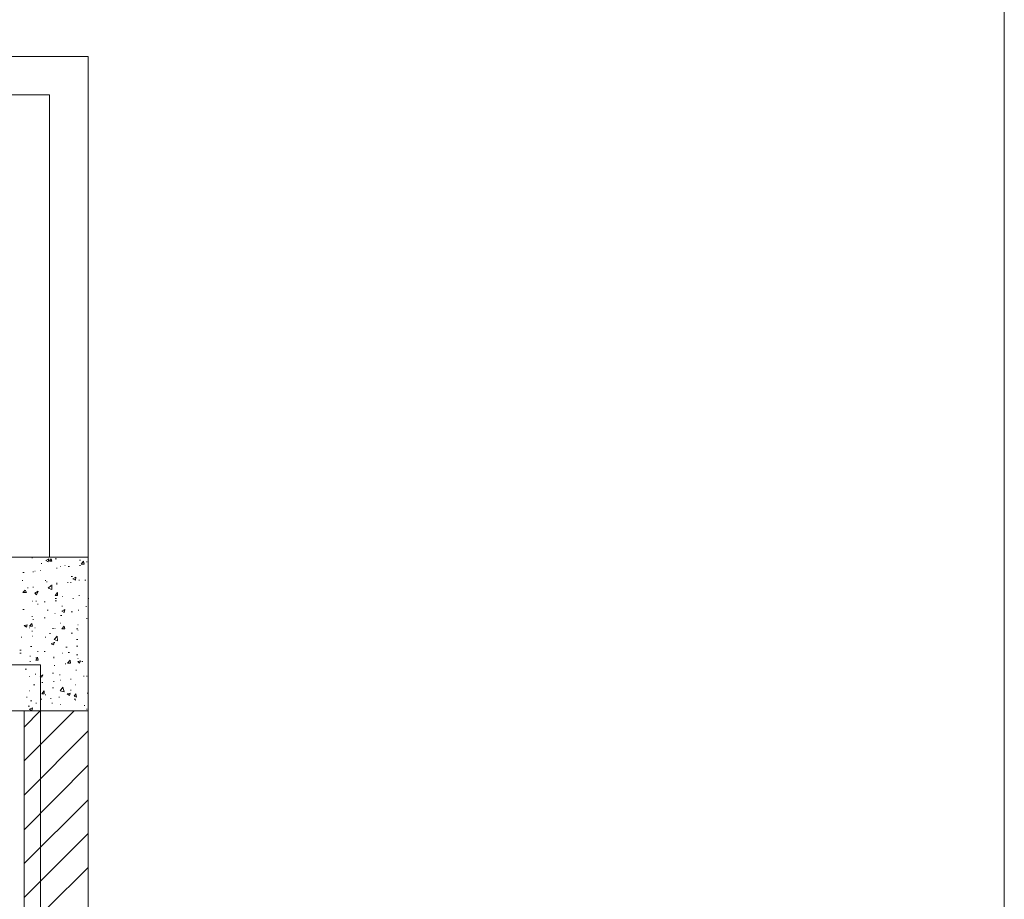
# Model space of a CAD drawing. Header units: millimetres. Extents: x 5 to 204, y 5 to 291.
# Tile 52 of 52: x 177 to 204, y 225 to 250. Entities that reach past the tile are written whole.
import ezdxf

# ---------------------------------------------------------------- set-up
doc = ezdxf.new("R2010")
doc.units = ezdxf.units.MM
doc.header["$MEASUREMENT"] = 0
doc.layers.get('0').update_dxf_attribs({"linetype": 'CONTINUOUS'})

msp = doc.modelspace()

# ---------------------------------------------------------------- linework, layer by layer
at = {"color": 0, "linetype": 'Continuous', "lineweight": 9, "true_color": 0x000001}
msp.add_lwpolyline([(5.361, 5.394), (204.447, 5.394), (204.447, 291.067), (5.361, 291.067)], close=True, dxfattribs=at)
at = {"color": 0, "linetype": 'Continuous', "lineweight": 18, "true_color": 0xb82e00}
for points in [[(178.701, 248.675), (123.866, 248.675), (123.866, 248.675)], [(178.701, 234.611), (178.701, 248.675), (178.701, 248.675)], [(177.608, 247.6), (124.941, 247.6), (124.941, 234.611)], [(177.608, 234.611), (177.608, 247.6), (177.608, 247.6)]]:
    msp.add_lwpolyline(points, dxfattribs=at)
at = {"color": 0, "linetype": 'Continuous', "lineweight": 18, "true_color": 0x000001}
msp.add_lwpolyline([(178.701, 230.292), (175.093, 230.292), (175.093, 234.611), (178.701, 234.611)], close=True, dxfattribs=at)
at = {"color": 0, "linetype": 'Continuous', "lineweight": 9, "true_color": 0x000003}
for points in [[(177.112, 234.594), (177.129, 234.594), (177.129, 234.594)], [(177.377, 234.429), (177.393, 234.429), (177.393, 234.429)], [(177.509, 234.511), (177.592, 234.561), (177.592, 234.561)], [(177.509, 234.511), (177.575, 234.478), (177.575, 234.478)], [(177.575, 234.478), (177.592, 234.561), (177.592, 234.561)], [(177.608, 234.495), (177.658, 234.561), (177.658, 234.561)], [(177.608, 234.495), (177.675, 234.495), (177.675, 234.495)], [(177.675, 234.495), (177.658, 234.561), (177.658, 234.561)], [(177.774, 234.561), (177.807, 234.561), (177.807, 234.561)], [(178.452, 234.528), (178.485, 234.528), (178.485, 234.528)], [(178.502, 234.412), (178.568, 234.495), (178.568, 234.495)], [(178.502, 234.412), (178.585, 234.412), (178.585, 234.412)], [(178.585, 234.412), (178.568, 234.495), (178.568, 234.495)], [(178.651, 234.478), (178.667, 234.478), (178.667, 234.478)], [(176.864, 234.18), (176.897, 234.18), (176.897, 234.18)], [(177.145, 234.197), (177.162, 234.197), (177.162, 234.197)], [(177.195, 234.214), (177.211, 234.214), (177.211, 234.214)], [(177.344, 234.23), (177.36, 234.23), (177.36, 234.23)], [(177.807, 234.296), (177.824, 234.296), (177.824, 234.296)], [(177.906, 234.346), (177.923, 234.346), (177.923, 234.346)], [(178.039, 234.379), (178.055, 234.379), (178.055, 234.379)], [(178.138, 234.346), (178.171, 234.346), (178.171, 234.346)], [(178.452, 234.379), (178.485, 234.379), (178.485, 234.379)], [(178.452, 234.379), (178.485, 234.379), (178.485, 234.379)], [(176.847, 233.949), (176.864, 233.949), (176.864, 233.949)], [(177.493, 233.949), (177.509, 233.949), (177.509, 233.949)], [(177.526, 233.916), (177.542, 233.916), (177.542, 233.916)], [(177.807, 233.883), (177.824, 233.883), (177.824, 233.883)], [(177.807, 233.85), (177.824, 233.85), (177.824, 233.85)], [(178.121, 233.899), (178.138, 233.899), (178.138, 233.899)], [(178.204, 233.899), (178.221, 233.899), (178.221, 233.899)], [(178.221, 234.065), (178.254, 234.065), (178.254, 234.065)], [(178.27, 233.998), (178.353, 234.048), (178.353, 234.048)], [(178.27, 233.998), (178.337, 233.965), (178.337, 233.965)], [(178.337, 233.965), (178.353, 234.048), (178.353, 234.048)], [(178.436, 233.965), (178.452, 233.965), (178.452, 233.965)], [(178.601, 233.965), (178.634, 233.965), (178.634, 233.965)], [(176.864, 233.618), (176.93, 233.684), (176.93, 233.684)], [(176.864, 233.618), (176.963, 233.618), (176.963, 233.618)], [(176.963, 233.618), (176.93, 233.684), (176.93, 233.684)], [(176.996, 233.75), (177.013, 233.75), (177.013, 233.75)], [(177.145, 233.767), (177.162, 233.767), (177.162, 233.767)], [(177.195, 233.601), (177.294, 233.651), (177.294, 233.651)], [(177.195, 233.601), (177.244, 233.552), (177.244, 233.552)], [(177.244, 233.552), (177.294, 233.651), (177.294, 233.651)], [(177.575, 233.734), (177.658, 233.816), (177.658, 233.816)], [(177.575, 233.734), (177.675, 233.701), (177.675, 233.701)], [(177.675, 233.701), (177.675, 233.833), (177.675, 233.833)], [(177.774, 233.535), (177.84, 233.618), (177.84, 233.618)], [(177.84, 233.535), (177.84, 233.618), (177.84, 233.618)], [(177.129, 233.37), (177.145, 233.37), (177.145, 233.37)], [(177.228, 233.37), (177.244, 233.37), (177.244, 233.37)], [(177.46, 233.353), (177.493, 233.353), (177.493, 233.353)], [(177.774, 233.535), (177.84, 233.535), (177.84, 233.535)], [(177.774, 233.452), (177.807, 233.452), (177.807, 233.452)], [(177.774, 233.386), (177.807, 233.386), (177.807, 233.386)], [(177.972, 233.502), (177.989, 233.502), (177.989, 233.502)], [(178.27, 233.452), (178.287, 233.452), (178.287, 233.452)], [(178.436, 233.535), (178.452, 233.535), (178.452, 233.535)], [(178.701, 233.452), (178.701, 233.469), (178.701, 233.469)], [(178.701, 233.452), (178.717, 233.452), (178.717, 233.452)], [(176.864, 233.138), (176.897, 233.138), (176.897, 233.138)], [(177.278, 233.287), (177.294, 233.287), (177.294, 233.287)], [(177.542, 233.121), (177.575, 233.121), (177.575, 233.121)], [(177.757, 233.022), (177.774, 233.022), (177.774, 233.022)], [(177.956, 233.237), (177.972, 233.237), (177.972, 233.237)], [(177.956, 233.088), (178.039, 233.138), (178.039, 233.138)], [(177.956, 233.088), (178.022, 233.055), (178.022, 233.055)], [(178.022, 233.055), (178.039, 233.138), (178.039, 233.138)], [(178.221, 233.072), (178.254, 233.072), (178.254, 233.072)], [(178.419, 233.121), (178.436, 233.121), (178.436, 233.121)], [(178.634, 233.221), (178.651, 233.221), (178.651, 233.221)], [(177.046, 232.675), (177.112, 232.741), (177.112, 232.741)], [(177.112, 232.939), (177.129, 232.939), (177.129, 232.939)], [(177.129, 232.675), (177.112, 232.741), (177.112, 232.741)], [(177.145, 232.857), (177.162, 232.857), (177.162, 232.857)], [(177.46, 232.906), (177.493, 232.906), (177.493, 232.906)], [(177.906, 232.757), (177.923, 232.757), (177.923, 232.757)], [(177.923, 232.973), (177.956, 232.973), (177.956, 232.973)], [(178.651, 232.89), (178.667, 232.89), (178.667, 232.89)], [(176.897, 232.691), (176.98, 232.708), (176.98, 232.708)], [(176.897, 232.691), (176.963, 232.642), (176.963, 232.642)], [(176.963, 232.642), (176.98, 232.708), (176.98, 232.708)], [(177.046, 232.675), (177.129, 232.675), (177.129, 232.675)], [(177.046, 232.625), (177.062, 232.625), (177.062, 232.625)], [(177.112, 232.526), (177.129, 232.526), (177.129, 232.526)], [(177.195, 232.625), (177.211, 232.625), (177.211, 232.625)], [(177.608, 232.46), (177.642, 232.46), (177.642, 232.46)], [(177.691, 232.609), (177.724, 232.609), (177.724, 232.609)], [(177.757, 232.609), (177.774, 232.609), (177.774, 232.609)], [(177.956, 232.592), (178.022, 232.675), (178.022, 232.675)], [(177.956, 232.592), (178.039, 232.592), (178.039, 232.592)], [(178.039, 232.592), (178.022, 232.675), (178.022, 232.675)], [(178.221, 232.476), (178.254, 232.476), (178.254, 232.476)], [(178.37, 232.592), (178.403, 232.592), (178.403, 232.592)], [(178.403, 232.708), (178.419, 232.708), (178.419, 232.708)], [(178.403, 232.559), (178.419, 232.559), (178.419, 232.559)], [(176.814, 232.36), (176.831, 232.36), (176.831, 232.36)], [(177.129, 232.393), (177.145, 232.393), (177.145, 232.393)], [(177.493, 232.36), (177.509, 232.36), (177.509, 232.36)], [(177.658, 232.178), (177.741, 232.211), (177.741, 232.211)], [(177.724, 232.145), (177.741, 232.211), (177.741, 232.211)], [(177.741, 232.294), (177.824, 232.393), (177.824, 232.393)], [(177.741, 232.294), (177.84, 232.261), (177.84, 232.261)], [(177.741, 232.211), (177.757, 232.211), (177.757, 232.211)], [(177.84, 232.261), (177.824, 232.393), (177.824, 232.393)], [(178.37, 232.294), (178.403, 232.294), (178.403, 232.294)], [(176.781, 231.996), (176.814, 231.996), (176.814, 231.996)], [(176.781, 231.914), (176.814, 231.914), (176.814, 231.914)], [(177.079, 232.096), (177.112, 232.096), (177.112, 232.096)], [(177.278, 231.963), (177.294, 231.963), (177.294, 231.963)], [(177.46, 231.963), (177.493, 231.963), (177.493, 231.963)], [(177.658, 232.178), (177.724, 232.145), (177.724, 232.145)], [(177.972, 231.914), (177.989, 231.914), (177.989, 231.914)], [(178.072, 232.079), (178.105, 232.079), (178.105, 232.079)], [(178.138, 231.93), (178.171, 231.93), (178.171, 231.93)], [(178.37, 232.112), (178.403, 232.112), (178.403, 232.112)], [(177.062, 231.831), (177.079, 231.831), (177.079, 231.831)], [(177.062, 231.682), (177.079, 231.682), (177.079, 231.682)], [(177.228, 231.715), (177.278, 231.798), (177.278, 231.798)], [(177.228, 231.781), (177.244, 231.781), (177.244, 231.781)], [(177.228, 231.715), (177.294, 231.715), (177.294, 231.715)], [(177.294, 231.715), (177.278, 231.798), (177.278, 231.798)], [(177.724, 231.798), (177.741, 231.798), (177.741, 231.798)], [(177.724, 231.781), (177.741, 231.781), (177.741, 231.781)], [(178.121, 231.632), (178.188, 231.715), (178.188, 231.715)], [(178.121, 231.632), (178.204, 231.632), (178.204, 231.632)], [(178.204, 231.632), (178.188, 231.715), (178.188, 231.715)], [(178.37, 231.864), (178.403, 231.864), (178.403, 231.864)], [(178.403, 231.765), (178.419, 231.765), (178.419, 231.765)], [(178.403, 231.682), (178.485, 231.698), (178.485, 231.698)], [(178.403, 231.682), (178.452, 231.632), (178.452, 231.632)], [(178.452, 231.632), (178.485, 231.698), (178.485, 231.698)], [(178.519, 231.682), (178.552, 231.682), (178.552, 231.682)], [(176.93, 231.467), (176.963, 231.467), (176.963, 231.467)], [(177.741, 231.566), (177.757, 231.566), (177.757, 231.566)], [(178.055, 231.616), (178.072, 231.616), (178.072, 231.616)], [(178.353, 231.434), (178.37, 231.434), (178.37, 231.434)], [(177.046, 231.252), (177.062, 231.252), (177.062, 231.252)], [(177.211, 231.318), (177.228, 231.318), (177.228, 231.318)], [(177.344, 231.268), (177.426, 231.301), (177.426, 231.301)], [(177.344, 231.268), (177.393, 231.235), (177.393, 231.235)], [(177.393, 231.235), (177.426, 231.301), (177.426, 231.301)], [(177.393, 231.086), (177.426, 231.086), (177.426, 231.086)], [(177.691, 231.351), (177.724, 231.351), (177.724, 231.351)], [(177.724, 231.119), (177.741, 231.119), (177.741, 231.119)], [(177.89, 231.301), (177.906, 231.301), (177.906, 231.301)], [(177.906, 231.152), (177.923, 231.152), (177.923, 231.152)], [(178.204, 231.186), (178.221, 231.186), (178.221, 231.186)], [(178.568, 231.268), (178.585, 231.268), (178.585, 231.268)], [(178.651, 231.268), (178.667, 231.268), (178.667, 231.268)], [(177.046, 230.855), (177.062, 230.855), (177.062, 230.855)], [(177.162, 231.02), (177.195, 231.02), (177.195, 231.02)], [(177.393, 230.772), (177.46, 230.855), (177.46, 230.855)], [(177.46, 230.772), (177.46, 230.855), (177.46, 230.855)], [(177.691, 230.937), (177.724, 230.937), (177.724, 230.937)], [(177.906, 230.855), (177.989, 230.954), (177.989, 230.954)], [(177.906, 230.855), (178.022, 230.822), (178.022, 230.822)], [(178.022, 230.822), (177.989, 230.954), (177.989, 230.954)], [(178.204, 230.871), (178.221, 230.871), (178.221, 230.871)], [(178.337, 231.02), (178.353, 231.02), (178.353, 231.02)], [(176.963, 230.673), (176.98, 230.673), (176.98, 230.673)], [(177.079, 230.573), (177.112, 230.573), (177.112, 230.573)], [(177.377, 230.623), (177.393, 230.623), (177.393, 230.623)], [(177.393, 230.772), (177.46, 230.772), (177.46, 230.772)], [(177.493, 230.739), (177.509, 230.739), (177.509, 230.739)], [(177.642, 230.64), (177.658, 230.64), (177.658, 230.64)], [(177.873, 230.673), (177.89, 230.673), (177.89, 230.673)], [(178.105, 230.772), (178.188, 230.788), (178.188, 230.788)], [(178.105, 230.772), (178.171, 230.722), (178.171, 230.722)], [(178.171, 230.722), (178.188, 230.788), (178.188, 230.788)], [(178.303, 230.706), (178.353, 230.772), (178.353, 230.772)], [(178.303, 230.706), (178.37, 230.673), (178.37, 230.673)], [(178.303, 230.623), (178.337, 230.623), (178.337, 230.623)], [(178.337, 230.59), (178.353, 230.59), (178.353, 230.59)], [(178.37, 230.673), (178.353, 230.772), (178.353, 230.772)], [(178.667, 230.788), (178.701, 230.788), (178.701, 230.788)], [(177.013, 230.424), (177.046, 230.424), (177.046, 230.424)], [(177.046, 230.342), (177.129, 230.375), (177.129, 230.375)], [(177.046, 230.342), (177.112, 230.292), (177.112, 230.292)], [(177.112, 230.292), (177.129, 230.375), (177.129, 230.375)], [(177.228, 230.507), (177.244, 230.507), (177.244, 230.507)], [(177.675, 230.507), (177.691, 230.507), (177.691, 230.507)], [(177.906, 230.474), (177.923, 230.474), (177.923, 230.474)], [(177.956, 230.292), (177.972, 230.292), (177.972, 230.292)], [(178.585, 230.441), (178.601, 230.441), (178.601, 230.441)], [(178.651, 230.342), (178.667, 230.342), (178.667, 230.342)]]:
    msp.add_lwpolyline(points, dxfattribs=at)
at = {"color": 0, "linetype": 'Continuous', "lineweight": 9, "true_color": 0x989898}
msp.add_lwpolyline([(171.023, 231.583), (177.36, 231.583), (177.36, 205.621)], dxfattribs=at)
at = {"color": 0, "linetype": 'Continuous', "lineweight": 18, "true_color": 0x000007}
for points in [[(178.701, 231.02), (178.701, 224.749), (178.701, 224.749)], [(176.897, 230.292), (176.897, 224.749), (176.897, 224.749)]]:
    msp.add_lwpolyline(points, dxfattribs=at)
at = {"color": 0, "linetype": 'Continuous', "lineweight": 5, "true_color": 0x000005}
for points in [[(176.897, 229.829), (177.344, 230.292), (177.344, 230.292)], [(176.897, 228.886), (178.303, 230.292), (178.303, 230.292)], [(176.897, 227.926), (178.701, 229.729), (178.701, 229.729)], [(176.897, 226.95), (178.701, 228.77), (178.701, 228.77)], [(176.897, 226.007), (178.701, 227.794), (178.701, 227.794)], [(176.897, 225.047), (178.701, 226.85), (178.701, 226.85)], [(177.542, 224.749), (178.701, 225.891), (178.701, 225.891)]]:
    msp.add_lwpolyline(points, dxfattribs=at)

doc.saveas('drawing.dxf')
